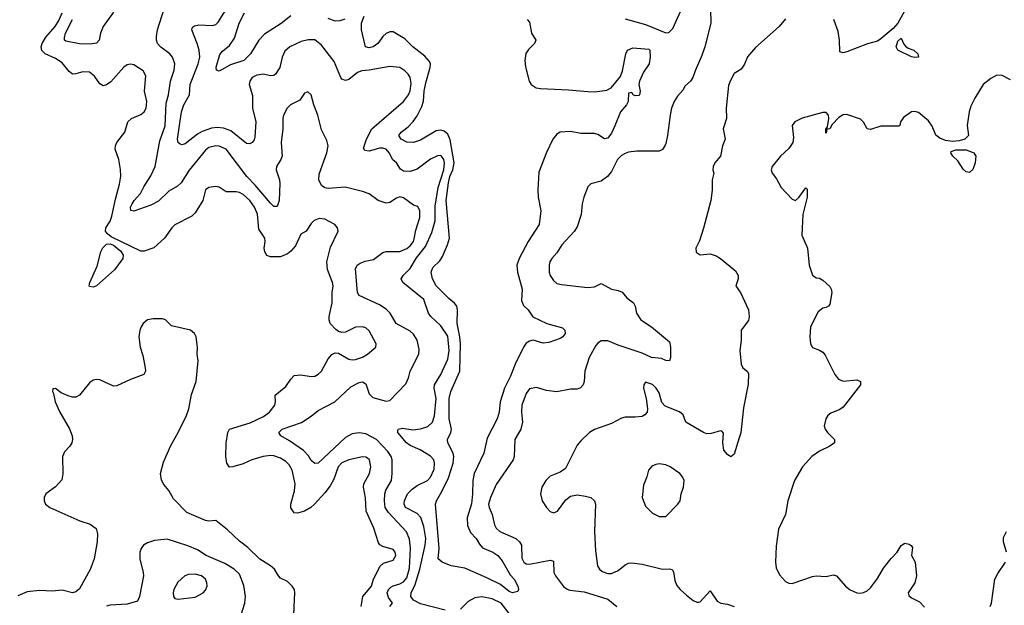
# Model space of a CAD drawing. Header units: inches. Extents: x 1954678 to 2060271, y 904822 to 1016299.
# Tile 253 of 256: x 2005780 to 2011554, y 973778 to 977209. Entities that reach past the tile are written whole.
import ezdxf

# ---------------------------------------------------------------- set-up
doc = ezdxf.new("R2010")
doc.units = ezdxf.units.IN
doc.header["$MEASUREMENT"] = 0
doc.layers.add('C0907', color=7, linetype='Continuous')
doc.layers.add('C0917', color=7, linetype='Continuous')

msp = doc.modelspace()

# ---------------------------------------------------------------- linework, layer by layer
at = {"layer": 'C0907', "color": 5}
for points, elevation in [([(2009330, 977215), (2009450, 977180.5), (2009570, 977132.3), (2009586.3, 977133.7), (2009610, 977157.6), (2009710, 977381.1)], 540), ([(2008275.1, 973750), (2008130, 973787.1), (2008088.6, 973808.6), (2008073.5, 973830), (2008076.5, 973850), (2008099.4, 973900.6), (2008127.1, 973990), (2008158.1, 974130), (2008162.2, 974170), (2008150, 974239.6), (2008132.3, 974292.3), (2008110, 974315.9), (2008042.7, 974350), (2008035.3, 974370), (2008037.3, 974390), (2008054.9, 974430), (2008080.9, 974459.1), (2008110, 974480.1), (2008171.8, 974508.2), (2008190, 974528.5), (2008210, 974576), (2008213.5, 974610), (2008207.8, 974630), (2008190, 974651.2), (2008129.4, 974689.4), (2008070, 974714.9), (2008048, 974730), (2007996.8, 974790), (2007997.4, 974802.6), (2007998.7, 974810), (2008025.2, 974814.8), (2008086.5, 974806.5), (2008130, 974811.2), (2008174.4, 974825.6), (2008200.2, 974850), (2008212.1, 974887.9), (2008222.7, 974990), (2008210.6, 975050), (2008212.5, 975070), (2008249.8, 975130), (2008290, 975220.2), (2008298.6, 975270), (2008290, 975355.8), (2008250, 975414.7), (2008190.5, 975470.5), (2008176.8, 975490), (2008150.8, 975570), (2008027.4, 975670), (2008018, 975690), (2008029.7, 975710), (2008070, 975751), (2008106.2, 975813.8), (2008160.4, 975879.6), (2008197.4, 975962.6), (2008216.9, 976030), (2008216.5, 976116.5), (2008234.4, 976225.5), (2008267.4, 976330), (2008272.1, 976370), (2008268.2, 976390), (2008253.8, 976410), (2008250, 976413.5), (2008230, 976412.2), (2008190, 976392.2), (2008110, 976333.4), (2008070, 976319.9), (2008030, 976322.3), (2008013.4, 976333.4), (2007989.9, 976369.9), (2007968.8, 976388.8), (2007946.5, 976430), (2007930, 976450.6), (2007910, 976457.4), (2007890, 976456.3), (2007830, 976438.7), (2007803.5, 976443.5), (2007796.6, 976456.6), (2007813.2, 976510), (2007845, 976570), (2008030, 976729.2), (2008060.2, 976770), (2008070, 976793.4), (2008076.2, 976836.2), (2008070.6, 976870), (2008057.8, 976890), (2008039.2, 976910), (2008010, 976929.8), (2007950, 976935.6), (2007830, 976913.3), (2007785.5, 976910), (2007760.8, 976899.2), (2007710, 976858.5), (2007690, 976852.8), (2007670, 976861.6), (2007663, 976870), (2007624.9, 976964.9), (2007550, 977059.6), (2007510, 977091.1), (2007471, 977091), (2007430, 977081.8), (2007364.4, 977050), (2007334.4, 977025.6), (2007318.5, 976990), (2007305.5, 976930), (2007279.5, 976890), (2007270, 976883.1), (2007250, 976880.9), (2007210, 976889.8), (2007170, 976884.4), (2007143.6, 976870), (2007130.2, 976850), (2007126.4, 976830), (2007145.8, 976765.8), (2007145.6, 976690), (2007165, 976610), (2007158.8, 976521.2), (2007154.6, 976505.4), (2007143.8, 976490), (2007130, 976481.1), (2007110, 976483.9), (2007018.6, 976558.6), (2006974.5, 976574.5), (2006938.6, 976578.6), (2006905.7, 976574.3), (2006850, 976554), (2006822.1, 976537.9), (2006750, 976481.5), (2006730, 976476.1), (2006720.6, 976480.6), (2006709.1, 976489.1), (2006705.2, 976510), (2006729.5, 976670), (2006743.6, 976710), (2006776.8, 976770), (2006779.4, 976830), (2006826.6, 976950), (2006835.9, 976990), (2006832.3, 977030), (2006821.5, 977070), (2006788.7, 977150), (2006794, 977166), (2006805.8, 977174.2), (2006830, 977179), (2006910, 977175.9), (2006930, 977182), (2006944.5, 977195.5), (2007010, 977299.6)], 540), ([(2007783.4, 973770), (2007792.5, 973830), (2007842.7, 973890), (2007853.9, 973930), (2007893.5, 974006.5), (2007914.4, 974025.6), (2007970, 974043.1), (2007985.4, 974070), (2007981.1, 974090), (2007970, 974104.2), (2007910, 974122.7), (2007892.4, 974132.4), (2007883.9, 974143.9), (2007857.7, 974230), (2007812.5, 974330), (2007808.4, 974408.4), (2007796.8, 974470), (2007797.7, 974490), (2007830.6, 974550), (2007838.4, 974590), (2007831.6, 974630), (2007819.9, 974639.9), (2007810, 974646.4), (2007790, 974647), (2007710, 974630.6), (2007670, 974612.7), (2007647.5, 974590), (2007622.2, 974517.8), (2007601.4, 974478.6), (2007570, 974436.8), (2007509.2, 974370), (2007487.6, 974350), (2007450.4, 974330), (2007410, 974318), (2007390, 974320.5), (2007370, 974349.3), (2007369.8, 974369.8), (2007391.9, 974448.1), (2007394.8, 974490), (2007377.1, 974570), (2007360.2, 974600.2), (2007339.9, 974619.9), (2007310, 974639.3), (2007270, 974653.5), (2007250, 974655.6), (2007208.4, 974650), (2007141.6, 974630), (2007090, 974606.4), (2007030, 974588.7), (2007010, 974587.9), (2006995.2, 974610), (2006989.9, 974649.9), (2006991.3, 974728.7), (2007001.2, 974790), (2007010, 974810.2), (2007132.1, 974847.9), (2007210, 974884.6), (2007245.4, 974910), (2007277, 974950), (2007281, 974970), (2007278, 975010), (2007340.2, 975059.8), (2007370, 975103.7), (2007390, 975124.2), (2007428.9, 975128.9), (2007490, 975118.4), (2007510, 975121.3), (2007530, 975132), (2007550, 975150.4), (2007590, 975221.6), (2007610, 975248.4), (2007630, 975257), (2007650, 975255.3), (2007710, 975220.9), (2007730, 975215.8), (2007750, 975218.2), (2007790, 975231.1), (2007820.4, 975250), (2007868, 975290), (2007869.7, 975310), (2007830, 975386.3), (2007810, 975403.5), (2007790, 975408.7), (2007750, 975406.8), (2007690, 975378.9), (2007670, 975376.8), (2007650, 975382.2), (2007633.1, 975393.1), (2007599.8, 975430), (2007594.4, 975450), (2007595, 975470), (2007612.6, 975550), (2007612.5, 975610), (2007618, 975650), (2007615.2, 975670), (2007585.3, 975745.3), (2007580.4, 975790), (2007603.4, 975876.6), (2007647.3, 975970), (2007644.5, 975990), (2007628.4, 976008.4), (2007570, 976041.3), (2007535.6, 976044.4), (2007507.8, 976032.2), (2007490, 976014.5), (2007459.3, 975970), (2007428.2, 975951.8), (2007396.7, 975883.3), (2007370, 975853.3), (2007350, 975838.2), (2007310, 975820.3), (2007250, 975819.2), (2007230, 975828.3), (2007217.6, 975850), (2007214, 975870), (2007219.8, 975910), (2007217.6, 975930), (2007181.9, 975981.9), (2007174.8, 976070), (2007156.1, 976110), (2007130, 976149.8), (2007090, 976185.8), (2007070, 976196.8), (2007050, 976201.5), (2006990, 976200.5), (2006950, 976227.8), (2006930, 976232.4), (2006890, 976226.3), (2006870, 976211.6), (2006853.1, 976150), (2006810, 976076.9), (2006790, 976058), (2006690, 976007.6), (2006671.4, 975990), (2006630, 975929.7), (2006567.3, 975872.7), (2006510, 975852.8), (2006490, 975852.4), (2006317.1, 975937.1), (2006294.6, 975954.6), (2006283.2, 975970), (2006285.8, 975990), (2006310.5, 976029.5), (2006321.1, 976058.9), (2006341.5, 976158.5), (2006365.3, 976245.3), (2006372.3, 976292.3), (2006371.5, 976331.5), (2006360.7, 976390), (2006339.7, 976450), (2006341.5, 976470), (2006350, 976490.3), (2006395.8, 976550), (2006415.1, 976610), (2006435.1, 976630), (2006490, 976654.6), (2006510, 976668.9), (2006521.1, 976690), (2006526.5, 976730), (2006512.2, 976790), (2006520.4, 976880.4), (2006503.6, 976910), (2006450, 976944.2), (2006430, 976949.6), (2006410, 976944.2), (2006390, 976931.3), (2006314.2, 976845.8), (2006290, 976828.3), (2006270, 976822.4), (2006250, 976833.3), (2006218.9, 976878.9), (2006190, 976901.4), (2006150, 976903.2), (2006110, 976891.6), (2006090, 976890.9), (2006070, 976905.4), (2006030, 976955.8), (2005990, 976981.4), (2005930, 977009), (2005910, 977028.7), (2005906.1, 977050), (2005911, 977070), (2005933.3, 977106.7), (2005988.5, 977170), (2006010, 977204.7), (2006028.4, 977250)], 580), ([(2006330, 977253.7), (2006269.1, 977170), (2006254.2, 977130), (2006247.1, 977090), (2006230, 977072.2), (2006193.9, 977066.1), (2006130, 977068.7), (2006050, 977084.4), (2006043.4, 977090), (2006042.2, 977102.2), (2006048, 977130), (2006088.9, 977210)], 560), ([(2007950, 973771.5), (2007966.4, 973790), (2007942.9, 973822.9), (2007935.6, 973850), (2007943.4, 973870), (2007956.3, 973883.7), (2007970, 973891.9), (2008010, 973903.1), (2008030, 973915.5), (2008050, 973939), (2008065.3, 973994.7), (2008072.8, 974112.8), (2008066.1, 974166.1), (2008048.5, 974208.5), (2007941.9, 974321.9), (2007924, 974350), (2007918.6, 974390), (2007921.4, 974430), (2007926.8, 974453.2), (2007960.3, 974510), (2007964.6, 974550), (2007963.8, 974630), (2007958.2, 974650), (2007939.8, 974679.8), (2007872.5, 974750), (2007810, 974783.4), (2007770, 974789.1), (2007730, 974783.4), (2007690, 974760.2), (2007530, 974611.3), (2007510, 974608.2), (2007490, 974625.6), (2007473.7, 974653.7), (2007444.7, 974684.7), (2007361.9, 974741.9), (2007311.8, 974770), (2007300.5, 974790), (2007319.5, 974810), (2007431.7, 974848.3), (2007490, 974885.7), (2007530, 974919.8), (2007627.4, 974970), (2007722.5, 975057.5), (2007770, 975083.5), (2007790, 975087.1), (2007810, 975075.8), (2007830, 975016.3), (2007850, 974995.8), (2007930, 974974), (2007950, 974978.8), (2008044.1, 975075.9), (2008059.8, 975110), (2008070, 975150.4), (2008120.3, 975250), (2008122.2, 975277.8), (2008110, 975331.6), (2008090, 975365.7), (2008070, 975385.1), (2007988.4, 975428.4), (2007952.3, 975490), (2007930, 975513.7), (2007890, 975538.7), (2007770, 975592.7), (2007760.5, 975610), (2007748.7, 975750), (2007758.7, 975770), (2007776.9, 975783.1), (2007805.6, 975794.4), (2007855, 975805), (2007910, 975845.4), (2007930, 975850.9), (2008010, 975851.7), (2008050, 975869.4), (2008070, 975884.8), (2008089.1, 975910), (2008094, 975926), (2008103.4, 975976.6), (2008126, 976050), (2008127.3, 976090), (2008114.3, 976114.3), (2008090, 976122.6), (2008030, 976164.7), (2008010, 976171.1), (2007990, 976163.5), (2007950, 976137.7), (2007930, 976134.8), (2007882, 976150), (2007828.6, 976188.6), (2007790, 976203.5), (2007688.9, 976228.9), (2007590, 976219.5), (2007570, 976224.7), (2007550, 976238.7), (2007535, 976270), (2007536.4, 976303.6), (2007582, 976430), (2007589.6, 976470), (2007581, 976501), (2007550, 976564), (2007528.6, 976650), (2007505.7, 976710), (2007490, 976769.2), (2007470, 976787.3), (2007450, 976779.5), (2007423.1, 976736.9), (2007368.5, 976710), (2007348.9, 976690), (2007326.7, 976650), (2007322.8, 976630), (2007323.5, 976570), (2007313.4, 976490), (2007319.3, 976410), (2007312, 976390), (2007286.4, 976350), (2007284.6, 976330), (2007304.1, 976270), (2007305.6, 976250), (2007301.6, 976150), (2007290, 976115.6), (2007270, 976115.6), (2007250, 976133.6), (2007160.3, 976240.3), (2007111.5, 976290), (2006990, 976449.8), (2006950, 976469.1), (2006930, 976470.5), (2006890, 976460.2), (2006870, 976444.4), (2006773, 976327), (2006726.8, 976253.2), (2006705.3, 976234.7), (2006655.4, 976204.6), (2006594.4, 976145.6), (2006550, 976123.1), (2006450, 976087.1), (2006432, 976092), (2006429.8, 976110), (2006439.3, 976130), (2006451, 976150), (2006488.2, 976191.8), (2006507.7, 976230), (2006550, 976293.7), (2006575.1, 976350), (2006601.1, 976498.9), (2006632.3, 976587.7), (2006639.7, 976720.3), (2006652.9, 976770), (2006664.9, 976850), (2006686.6, 976913.4), (2006689, 976950), (2006675.8, 976990), (2006659.8, 977010), (2006607.8, 977047.8), (2006588.9, 977070), (2006582, 977090), (2006581.5, 977110), (2006589.1, 977150.9), (2006627.3, 977272.7)], 560), ([(2007370, 977231.2), (2007313.5, 977186.5), (2007215.6, 977124.4), (2007183, 977090), (2007133.6, 977010), (2007095, 976970), (2007015.4, 976944.6), (2006950, 976908.2), (2006934.5, 976914.5), (2006931.6, 976931.6), (2006954.6, 977005.4), (2006970, 977025.5), (2007010, 977058.5), (2007039.6, 977100.4), (2007067.6, 977190), (2007099.1, 977250)], 520), ([(2009831.8, 977270), (2009832.1, 977190), (2009797.3, 977050), (2009780, 977000), (2009740.5, 976910), (2009727.8, 976870), (2009714.6, 976850), (2009680.8, 976819.3), (2009670, 976798), (2009638.4, 976761.6), (2009618, 976730), (2009603.1, 976690), (2009593.7, 976650), (2009579.6, 976530), (2009570, 976484), (2009563, 976470), (2009550, 976449.2), (2009530, 976438), (2009398.3, 976438.3), (2009350, 976433.2), (2009330, 976425.8), (2009310, 976414.3), (2009285, 976390), (2009250, 976320.5), (2009226.3, 976290), (2009190, 976264.1), (2009130, 976247.1), (2009111.7, 976230), (2009088.1, 976170), (2009078.4, 976130), (2009072.6, 976067.4), (2009050, 975995.1), (2009032.5, 975967.5), (2008958.7, 975890), (2008930, 975843.6), (2008900.3, 975810), (2008888.9, 975790), (2008884.2, 975770), (2008884.2, 975730), (2008890.4, 975710), (2008910, 975682), (2008930, 975664.4), (2008956.7, 975656.7), (2009110, 975640.5), (2009150, 975644.1), (2009190, 975662.6), (2009250, 975630.2), (2009290, 975623.2), (2009312.2, 975612.2), (2009340.1, 975580.1), (2009379.5, 975550), (2009388.9, 975530), (2009396.5, 975490), (2009422.3, 975450), (2009485.7, 975410), (2009590, 975321), (2009597.1, 975290), (2009596.3, 975230), (2009590.7, 975210), (2009570, 975212.3), (2009543.5, 975223.5), (2009485.6, 975230), (2009430, 975255.8), (2009290, 975301.4), (2009230, 975327.2), (2009190, 975326.8), (2009170, 975313.8), (2009159.4, 975300.6), (2009120.2, 975230), (2009094.5, 975150), (2009091.2, 975088.8), (2009083.6, 975070), (2009068.3, 975051.7), (2009050, 975043.9), (2009010, 975043.5), (2008930, 975027.8), (2008870, 975036.2), (2008810, 975053.3), (2008770, 975045.6), (2008750, 975019.3), (2008724.6, 974950), (2008722.3, 974910), (2008728.7, 974850), (2008719.5, 974810), (2008683.8, 974750), (2008680.3, 974650), (2008674, 974630), (2008574.5, 974485.5), (2008540.2, 974410), (2008530.2, 974370), (2008533.2, 974350), (2008551.3, 974310), (2008563.6, 974250), (2008574, 974230), (2008596.4, 974210), (2008688.8, 974170), (2008711.6, 974150), (2008722, 974130), (2008725.5, 974054.5), (2008735.6, 974030), (2008750, 974021.4), (2008770, 974018.3), (2008890, 974041.3), (2008910, 974036.3), (2008913.1, 973970), (2008921.9, 973950), (2008970, 973887.2), (2008990, 973871.9), (2009006.2, 973866.2), (2009090, 973856), (2009230, 973813.1), (2009282.4, 973770)], 540), ([(2007687.7, 977212.3), (2007658, 977202), (2007630, 977201.7), (2007590, 977216.8)], 520), ([(2008756.3, 977210), (2008770, 977194), (2008782, 977130), (2008806, 977090), (2008798.4, 977070), (2008764.6, 977035.4), (2008749.1, 977010.9), (2008742.7, 976970), (2008746.6, 976933.4), (2008766.8, 976850), (2008779.7, 976830), (2008809, 976810), (2008834.3, 976805.7), (2008998.5, 976798.5), (2009112.3, 976787.7), (2009152.7, 976787.3), (2009223.2, 976796.8), (2009249.5, 976810.5), (2009303.2, 976876.8), (2009315.3, 976910), (2009334, 977010), (2009345.2, 977030), (2009375.5, 977044.5), (2009470, 977035.8), (2009475.8, 977030), (2009478, 976990), (2009471.3, 976950), (2009438, 976902), (2009414.9, 976850), (2009410.5, 976830), (2009419.3, 976790), (2009414.9, 976770), (2009410, 976765.1), (2009390, 976763.6), (2009377.2, 976770), (2009370, 976782), (2009350, 976778), (2009347.4, 976730), (2009338.9, 976710), (2009303, 976670), (2009270, 976587), (2009250, 976544.5), (2009230, 976514.5), (2009210, 976512), (2009170, 976536.2), (2009150, 976542), (2009070, 976542), (2009010, 976554), (2008950, 976549.6), (2008930, 976538.4), (2008906.7, 976510), (2008868.8, 976431.2), (2008825, 976315), (2008818.6, 976210), (2008820.7, 976170), (2008835.8, 976090), (2008826.8, 976010), (2008761.3, 975910), (2008709.6, 975810), (2008696, 975770), (2008699.4, 975730), (2008727.2, 975630), (2008723.5, 975563.5), (2008735.1, 975535.1), (2008761.1, 975510), (2008790, 975467.6), (2008870.8, 975430), (2008964, 975404), (2008977.6, 975390), (2008979.5, 975370), (2008964.4, 975350), (2008950, 975340.4), (2008882.6, 975317.4), (2008850, 975314.6), (2008790.5, 975330.5), (2008770, 975325.7), (2008750, 975314), (2008734.6, 975290), (2008684.8, 975190), (2008659.1, 975120.9), (2008622.4, 975050), (2008597.4, 974970), (2008591.1, 974908.9), (2008580.5, 974870), (2008522.4, 974757.6), (2008501.4, 974670), (2008444.3, 974550), (2008436.5, 974510), (2008436, 974430), (2008430, 974372.3), (2008403.9, 974290), (2008406, 974246), (2008424.5, 974204.5), (2008456.3, 974170), (2008475.8, 974135.8), (2008494.3, 974114.3), (2008553.7, 974090), (2008583.7, 974070), (2008610, 974039.3), (2008656.2, 973956.2), (2008679.1, 973930), (2008701, 973890), (2008706, 973870), (2008702, 973858), (2008669.3, 973850), (2008650, 973858.9), (2008599.9, 973899.9), (2008518.7, 973938.7), (2008390, 973995.8), (2008310, 974008.5), (2008258, 974030), (2008234.7, 974050), (2008240.2, 974110), (2008219.3, 974370), (2008224.2, 974390), (2008255.9, 974444.1), (2008294.4, 974525.6), (2008321.4, 974610), (2008325.4, 974650), (2008322.6, 974670), (2008291.7, 974730), (2008289.2, 974750), (2008308.6, 974790), (2008312.2, 974810), (2008297.8, 974870), (2008298.9, 974990), (2008307.7, 975030), (2008360.9, 975150), (2008365.1, 975310), (2008361.8, 975350), (2008344.8, 975430), (2008347.6, 975510), (2008342.7, 975530), (2008330, 975548.2), (2008296, 975576), (2008222.9, 975650), (2008200.8, 975690), (2008193.5, 975730), (2008202.3, 975757.7), (2008243.7, 975796.3), (2008258.8, 975821.2), (2008288.7, 975890), (2008300.2, 975930), (2008281.4, 976150), (2008293.9, 976253.9), (2008303.4, 976290), (2008320.9, 976330), (2008327.4, 976370), (2008304.4, 976504.4), (2008290, 976538), (2008270, 976556.7), (2008250, 976562.3), (2008222.5, 976557.5), (2008130, 976504.3), (2008090, 976489), (2008050, 976492.2), (2008016.4, 976510), (2008003.1, 976530), (2008017.3, 976550), (2008058, 976582), (2008086.7, 976613.3), (2008110, 976646.9), (2008138.4, 976701.6), (2008147.6, 976732.4), (2008151.4, 976790), (2008161.1, 976838.9), (2008188, 976930), (2008189, 976950), (2008183.9, 976963.9), (2008155.4, 976995.4), (2008085.7, 977050), (2008037.8, 977097.8), (2007970, 977138), (2007950, 977138.7), (2007930, 977128.7), (2007910, 977111), (2007880.6, 977070), (2007853.6, 977050), (2007830, 977044.1), (2007807.7, 977050), (2007784.8, 977150), (2007784.8, 977190), (2007800.4, 977230)], 520), ([(2010000, 976912.5), (2009970, 976893.2), (2009947.5, 976852.5), (2009937, 976823), (2009923.8, 976690), (2009924.4, 976630), (2009904.9, 976570), (2009916.3, 976510), (2009900.7, 976470), (2009890.6, 976410), (2009857.3, 976370), (2009847.3, 976350), (2009844, 976330), (2009850.7, 976310), (2009840.7, 976270), (2009840.5, 976210), (2009833.4, 976150), (2009790, 975988), (2009765.8, 975914.2), (2009744.7, 975870), (2009747.5, 975847.5), (2009770, 975831), (2009830, 975837.3), (2009865.2, 975825.2), (2009890.5, 975810.5), (2009978, 975738), (2009993.7, 975710), (2009992.4, 975690), (2009980.4, 975650), (2010000, 975620.5)], 560), ([(2007385.1, 973685.1), (2007393.8, 973850), (2007390.7, 973870), (2007378.9, 973890), (2007350, 973916.8), (2007310, 973937.6), (2007297.6, 973950), (2007274, 973990), (2007251.1, 974010), (2007188.3, 974048.3), (2007117.2, 974117.2), (2007070, 974152.8), (2006999.4, 974219.4), (2006930, 974274), (2006890, 974270.6), (2006870, 974274), (2006761.1, 974321.1), (2006681.1, 974401.1), (2006655.4, 974450), (2006625.7, 974485.7), (2006611.6, 974511.6), (2006606.6, 974550), (2006622.8, 974617.2), (2006666.4, 974713.6), (2006709.9, 974790), (2006758.3, 974890), (2006771.2, 974928.8), (2006787, 975013), (2006814.6, 975090), (2006826, 975210), (2006821.6, 975250), (2006823.6, 975290), (2006814, 975350), (2006806, 975370), (2006782, 975390), (2006670, 975415.8), (2006635.1, 975450), (2006617.4, 975457.4), (2006563.7, 975456.3), (2006530.3, 975449.7), (2006503.8, 975430), (2006492.4, 975410), (2006484.4, 975390), (2006478.7, 975350), (2006486.4, 975290), (2006502.3, 975242.3), (2006516.2, 975170), (2006517.8, 975150), (2006507.6, 975130), (2006430, 975101.5), (2006350, 975062.9), (2006330, 975062.5), (2006250, 975099.3), (2006230, 975101.5), (2006210, 975097.3), (2006190, 975082), (2006130, 975008.2), (2006110, 974996.9), (2006090, 974997), (2006064.8, 975004.8), (2006022.7, 975022.7), (2005990, 975048), (2005974, 975046), (2005972, 975030), (2005978.8, 975018.8), (2005988.2, 974970), (2006015.3, 974910), (2006071.5, 974811.5), (2006087.9, 974770), (2006090.2, 974750), (2006086.5, 974730), (2006074.7, 974710), (2006042.1, 974677.9), (2006030.2, 974650), (2006032.7, 974547.3), (2006026.5, 974513.5), (2005990, 974471.2), (2005933.4, 974430), (2005923, 974410), (2005923, 974390), (2005930.7, 974370), (2005957.3, 974350), (2006132.2, 974272.2), (2006192.9, 974252.9), (2006227.8, 974227.8), (2006237, 974197), (2006234.6, 974150), (2006216.6, 974050), (2006192.7, 973987.3), (2006130, 973873.3), (2006110, 973855.9), (2006090, 973851.5), (2006030, 973866.2), (2005970, 973861.5), (2005895.3, 973864.7), (2005824.1, 973855.9), (2005770, 973832.9)], 620), ([(2010000, 974759.7), (2009970, 974662.7), (2009950, 974647), (2009930, 974660.5), (2009910, 974687), (2009903.1, 974730), (2009906.6, 974786.6), (2009898, 974798), (2009890, 974800.9), (2009834.9, 974785.1), (2009810, 974783), (2009790, 974789.7), (2009686.6, 974850), (2009670, 974894.7), (2009650, 974911.1), (2009564.8, 974944.8), (2009546.6, 974966.6), (2009530, 975022), (2009511.8, 975050), (2009490, 975071.3), (2009450, 975085.1), (2009439.5, 975070), (2009437.4, 975050), (2009453, 974990), (2009462, 974930), (2009458.8, 974910), (2009446, 974894), (2009430, 974884.5), (2009390, 974879.6), (2009330, 974880.5), (2009310, 974874.7), (2009250, 974843.5), (2009151.6, 974808.4), (2009122, 974790), (2009070, 974742), (2009050, 974716.9), (2008980.2, 974579.8), (2008950, 974558.7), (2008890, 974535.1), (2008865.3, 974510), (2008842.6, 974470), (2008833.7, 974430), (2008843.1, 974390), (2008868.5, 974350), (2008890, 974328), (2008910, 974319.3), (2008933.6, 974330), (2008983.7, 974396.3), (2009010, 974417.6), (2009050, 974424.2), (2009098, 974418), (2009128.7, 974408.7), (2009150.4, 974390), (2009155.8, 974370), (2009151.3, 974210), (2009157.4, 974097.4), (2009169.3, 974009.3), (2009180.4, 973990), (2009196.5, 973976.5), (2009230, 973963.2), (2009250, 973963.5), (2009290, 973981.8), (2009330, 974014.2), (2009350, 974024.5), (2009370, 974027.1), (2009430, 974019.5), (2009550, 973989.1), (2009590, 973992), (2009606.6, 973986.6), (2009613.2, 973973.2), (2009622.7, 973922.7), (2009634.4, 973894.4), (2009653.1, 973870), (2009690, 973836.9), (2009730, 973805.7), (2009750, 973795.3), (2009763, 973797), (2009770, 973798.4), (2009830, 973862.8), (2009870, 973802), (2009892, 973790), (2009930, 973784.9), (2009970, 973770.6)], 560), ([(2007069.8, 973689.8), (2007101.3, 973790), (2007104.2, 973830), (2007094.2, 973894.2), (2007070, 973961), (2007038.4, 973990), (2006983.5, 974023.5), (2006872.8, 974070), (2006822, 974102), (2006766.3, 974126.3), (2006644.7, 974164.7), (2006570, 974158), (2006530, 974144.4), (2006506, 974130), (2006492.2, 974110), (2006485.3, 974090), (2006484.2, 974050), (2006505, 973970), (2006505.2, 973950), (2006482.2, 973830), (2006470, 973802.4), (2006410, 973783.5), (2006310, 973778.7), (2006290, 973773.3)], 640), ([(2008649.9, 973729.9), (2008603.1, 973790), (2008550, 973815.1), (2008490, 973827), (2008450, 973820.7), (2008410, 973800.7), (2008365.2, 973754.8)], 540)]:
    msp.add_lwpolyline(points, dxfattribs=dict(at, elevation=elevation))
for points, elevation in [([(2006210, 975641.3), (2006190, 975645.1), (2006188.1, 975650), (2006192, 975670), (2006235.3, 975764.7), (2006255.3, 975850), (2006266.8, 975873.2), (2006290, 975893.8), (2006310, 975895.3), (2006330, 975888.8), (2006373.6, 975853.6), (2006386, 975830), (2006385.5, 975810), (2006336.5, 975743.5), (2006230, 975649.9)], 580), ([(2009530, 974606.9), (2009510, 974603.5), (2009487.1, 974592.9), (2009468, 974570), (2009458, 974530), (2009438, 974482), (2009431.2, 974410), (2009450, 974358), (2009490, 974318), (2009530, 974297.3), (2009570, 974298), (2009640.5, 974370), (2009652.6, 974390), (2009658.9, 974430), (2009673.5, 974470), (2009675.8, 974510), (2009667.8, 974530), (2009651.8, 974550), (2009593.6, 974590), (2009570, 974601)], 580), ([(2006810, 973960.4), (2006770, 973959.2), (2006748.4, 973950), (2006707.3, 973912.7), (2006684.7, 973870), (2006679.6, 973850), (2006681.1, 973830), (2006690, 973818.4), (2006710, 973813.4), (2006810, 973824.6), (2006855.1, 973850), (2006870, 973867.3), (2006879.6, 973890), (2006877.6, 973910), (2006869.6, 973930), (2006846, 973950)], 660)]:
    msp.add_lwpolyline(points, close=True, dxfattribs=dict(at, elevation=elevation))
at = {"layer": 'C0917', "color": 5}
for points, elevation in [([(2010986.5, 977290), (2010929.1, 977190), (2010902.1, 977157.9), (2010830, 977097.1), (2010810, 977083.1), (2010752.5, 977067.5), (2010630, 977020.7), (2010610, 977016), (2010590, 977022), (2010587.6, 977090), (2010580.1, 977140.1), (2010554.5, 977210)], 560), ([(2010270, 977214), (2010234, 977170), (2010094.4, 977045.6), (2010048.9, 976991.1), (2010030, 976949), (2010010, 976919), (2010000, 976912.5)], 560), ([(2011590, 976857), (2011541.6, 976881.6), (2011510, 976884.5), (2011474.9, 976865.1), (2011430.3, 976829.7), (2011381.6, 976750), (2011358.3, 976701.7), (2011348.5, 976670), (2011337, 976590), (2011343.7, 976530), (2011321.6, 976510), (2011290, 976499.5), (2011250, 976496.1), (2011210, 976502.3), (2011175.5, 976515.5), (2011152.5, 976532.5), (2011130, 976586.3), (2011110, 976616), (2011050, 976665.1), (2011030, 976672.3), (2011010, 976669.4), (2010963.4, 976636.6), (2010946, 976610), (2010941, 976590), (2010934.6, 976585.4), (2010830, 976585.4), (2010770, 976566.9), (2010750, 976569.6), (2010729, 976609), (2010710, 976627.1), (2010630, 976654), (2010610, 976651.9), (2010583.8, 976636.2), (2010543.9, 976596.1), (2010530, 976569.7), (2010512.8, 976567.2), (2010510, 976544.5), (2010506.5, 976546.5), (2010508.3, 976568.3), (2010517.6, 976582.4), (2010524.8, 976630), (2010522.4, 976650), (2010510, 976665.1), (2010490, 976664.7), (2010368.1, 976631.9), (2010324.7, 976610), (2010310.9, 976589.1), (2010318.4, 976518.4), (2010314, 976490), (2010290, 976454.5), (2010242, 976410), (2010193.4, 976350), (2010187.2, 976330), (2010193, 976310), (2010217.5, 976277.5), (2010245.1, 976225.1), (2010310, 976157.3), (2010330, 976150.7), (2010350, 976166.8), (2010390, 976224), (2010397, 976217), (2010397.6, 976170), (2010372.6, 976067.4), (2010365.8, 975945.8), (2010399.3, 975870), (2010410.5, 975770.5), (2010430, 975712), (2010450, 975696), (2010470, 975694.8), (2010490, 975682.8), (2010530, 975646), (2010539.1, 975630), (2010542, 975610), (2010530, 975542), (2010522.8, 975530), (2010510, 975522), (2010490, 975518), (2010462.3, 975497.7), (2010417.1, 975410), (2010413.4, 975350), (2010417.6, 975310), (2010430, 975288.2), (2010470, 975273), (2010490, 975260.5), (2010504.2, 975244.2), (2010560.3, 975130), (2010582.5, 975102.5), (2010610, 975090.2), (2010690, 975099.5), (2010710.6, 975090), (2010710.4, 975070.4), (2010610, 974938), (2010590, 974924.5), (2010535.9, 974904.1), (2010519.3, 974890), (2010506.7, 974870), (2010498, 974830), (2010503, 974810), (2010516.3, 974790), (2010558, 974750), (2010559.1, 974730), (2010530.7, 974710), (2010470, 974680.7), (2010425.5, 974650), (2010370.2, 974590), (2010323.6, 974510), (2010284.2, 974390), (2010270.3, 974310), (2010230, 974224), (2010215.4, 974124.6), (2010211.7, 974030), (2010216.7, 973996.7), (2010235.6, 973955.6), (2010270, 973917.1), (2010290, 973906.7), (2010310, 973906.4), (2010430, 973946.4), (2010450, 973950.4), (2010510, 973946.4), (2010550, 973955.5), (2010570.7, 973950), (2010622, 973890), (2010650, 973868), (2010690, 973850.4), (2010710, 973848), (2010727.7, 973852.3), (2010750, 973863), (2010770, 973880.7), (2010810, 973935.5), (2010844.9, 973995.1), (2010890, 974052.7), (2010926, 974090), (2010950, 974128.7), (2010970, 974140.9), (2010996.5, 974136.5), (2011008.8, 974128.8), (2011016.2, 974116.2), (2011010.4, 974070), (2011030.8, 974030.8), (2011039.3, 973950), (2011030.1, 973909.9), (2010990.4, 973850), (2010995.1, 973835.1), (2011010, 973821.7), (2011057.4, 973797.4), (2011086.8, 973766.8)], 580), ([(2010000, 975620.5), (2010007, 975610), (2010053.4, 975510), (2010057.6, 975470), (2010053.8, 975446.2), (2010010.5, 975390), (2010010.4, 975330), (2010003.1, 975270), (2010010.6, 975190.6), (2010021, 975170), (2010047.5, 975147.5), (2010054, 975134), (2010052.7, 975072.7), (2010025.2, 974934.8), (2010009.1, 974789.1), (2010000, 974759.7)], 560), ([(2011567.1, 974090), (2011548.6, 974150), (2011550, 974176), (2011566.3, 974210)], 580), ([(2011471.3, 973770), (2011478, 973790), (2011498.9, 973930), (2011516, 973964), (2011560.3, 974030)], 580)]:
    msp.add_lwpolyline(points, dxfattribs=dict(at, elevation=elevation))
for points, elevation in [([(2011030, 976987.8), (2011010, 976992.7), (2010929.6, 977030), (2010919.1, 977050), (2010930, 977084.4), (2010950, 977100.7), (2010965.8, 977065.8), (2010975.2, 977055.2), (2010990, 977041.6), (2011022.8, 977030), (2011046.8, 977010), (2011050, 976989.5)], 560), ([(2011350, 976314.5), (2011330, 976317), (2011312.7, 976332.7), (2011282, 976382), (2011252.4, 976410), (2011239.7, 976430), (2011243.1, 976436.9), (2011270, 976447.7), (2011330, 976446), (2011374.9, 976430), (2011387.9, 976410), (2011383.6, 976370), (2011370, 976332.3)], 580)]:
    msp.add_lwpolyline(points, close=True, dxfattribs=dict(at, elevation=elevation))

doc.saveas('drawing.dxf')
